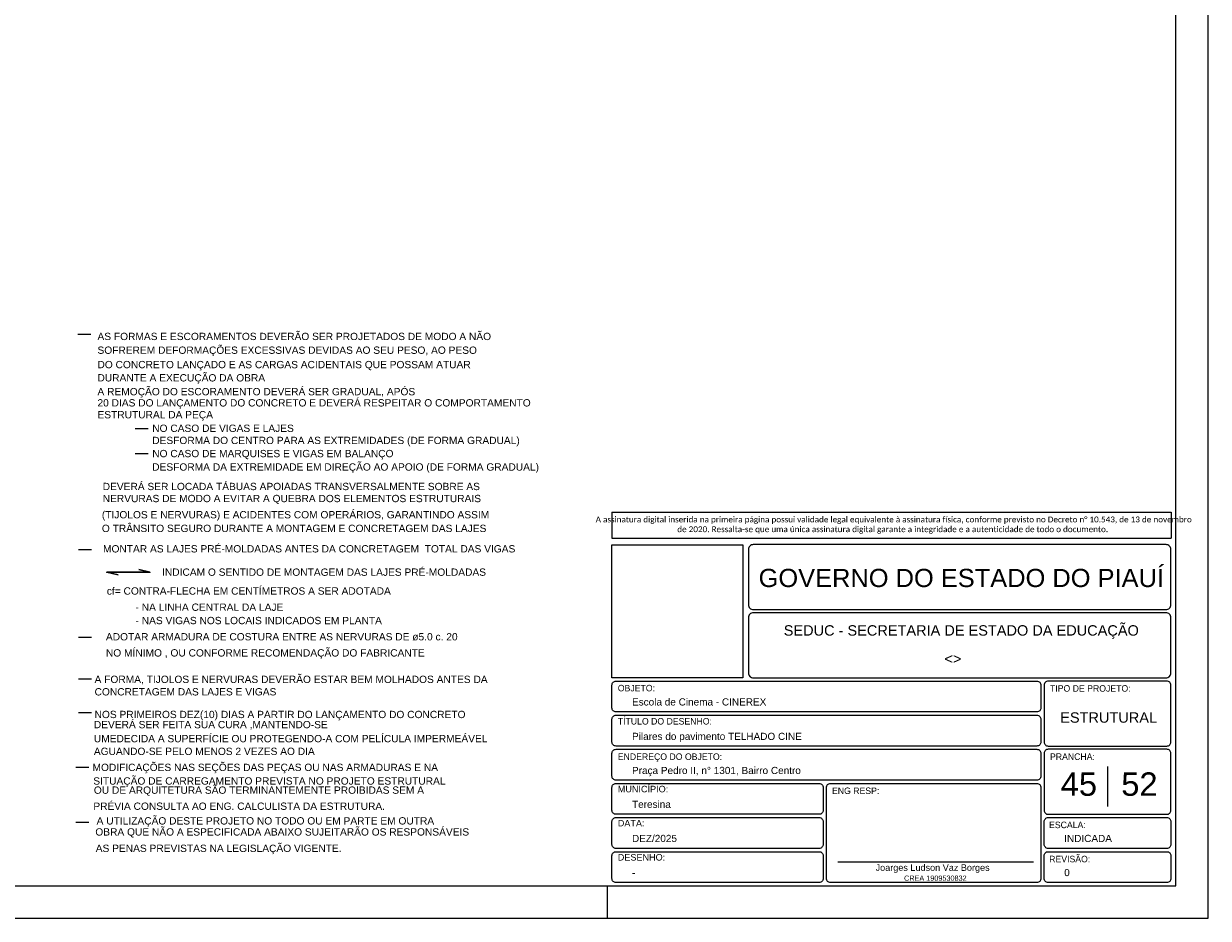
# Model space of a CAD drawing. Header units: millimetres. Extents: x 0 to 84.1, y 0 to 59.4.
# Tile 4 of 7: x 47.6 to 84.1, y 0 to 27.5. Entities that reach past the tile are written whole.
import ezdxf

# ---------------------------------------------------------------- set-up
doc = ezdxf.new("R2010")
doc.units = ezdxf.units.MM
doc.header["$MEASUREMENT"] = 0
doc.linetypes.add('NULL', pattern=[0])
doc.layers.get('0').update_dxf_attribs({"lineweight": 18})
for name, color, linetype, lineweight in [('GERAL-1', 2, 'Continuous', 30), ('NOTAS', 7, 'Continuous', 5), ('Nível 1', 7, 'Continuous', 0), ('Textos', 7, 'Continuous', 9)]:
    doc.layers.add(name, color=color, linetype=linetype, lineweight=lineweight)
for name, color, linetype in [('Pena 01', 1, 'Continuous'), ('SEDUC_MARF', 1, 'Continuous'), ('SEDUC_MARGG', 7, 'Continuous'), ('SEDUC_TXT01', 1, 'Continuous'), ('SEDUC_TXT02', 2, 'Continuous'), ('SEDUC_TXT05', 5, 'Continuous')]:
    doc.layers.add(name, color=color, linetype=linetype)
doc.styles.add('Arial', font='txt')
doc.styles.add('Calibri', font='txt')
doc.styles.add('TwCenMT', font='txt')

msp = doc.modelspace()

# ---------------------------------------------------------------- linework, layer by layer
msp.add_line((72.6949, 1.7423), (78.7158, 1.7423))
at = {"layer": 'GERAL-1'}
msp.add_lwpolyline([(50.5479, 10.5685), (50.2039, 10.6485), (51.5319, 10.6485), (51.1879, 10.7285)], dxfattribs=at)
at = {"layer": 'NOTAS', "color": 4}
for p, q in [((49.3097, 17.9718), (49.71, 17.9718)), ((51.0758, 15.0741), (51.4762, 15.0741)), ((51.0758, 14.3041), (51.4762, 14.3041)), ((49.3365, 11.3509), (49.7369, 11.3509)), ((49.3365, 8.6548), (49.7369, 8.6548)), ((49.3365, 7.3696), (49.7369, 7.3696)), ((49.3365, 6.3361), (49.7369, 6.3361)), ((49.2523, 4.6463), (49.6527, 4.6463)), ((49.2523, 2.9615), (49.6527, 2.9615))]:
    msp.add_line(p, q, dxfattribs=at)
at = {"layer": 'Nível 1'}
msp.add_line((80.9985, 4.6717), (80.9985, 3.4409), dxfattribs=at)
at = {"layer": 'Pena 01'}
for p, q in [((65.7485, 12.4952), (82.956, 12.4952)), ((65.7485, 12.4952), (65.7485, 11.6972)), ((82.956, 12.4952), (82.956, 11.6972)), ((65.7485, 11.6972), (82.956, 11.6972))]:
    msp.add_line(p, q, dxfattribs=at)
at = {"layer": 'SEDUC_MARF'}
msp.add_line((65.6, 1), (65.6, 0), dxfattribs=at)
for points in [[(84.1, 59.4), (0, 59.4), (0, 0), (84.1, 0)], [(65.7485, 11.4972), (69.7732, 11.4972), (69.7732, 7.4), (65.7485, 7.4)]]:
    msp.add_lwpolyline(points, close=True, dxfattribs=at)
for points in [[(70.0985, 9.5), (82.7985, 9.5, 0.4142136), (82.9485, 9.65), (82.9485, 9.65), (82.9485, 11.35, 0.4142136), (82.7985, 11.5), (82.7985, 11.5), (70.0985, 11.5, 0.4142136), (69.9485, 11.35), (69.9485, 11.35), (69.9485, 9.65, 0.4142136), (70.0985, 9.5), (70.0985, 9.5)], [(70.0985, 7.4), (82.7985, 7.4, 0.4142136), (82.9485, 7.55), (82.9485, 7.55), (82.9485, 9.25, 0.4142136), (82.7985, 9.4), (82.7985, 9.4), (70.0985, 9.4, 0.4142136), (69.9485, 9.25), (69.9485, 9.25), (69.9485, 7.55, 0.4142136), (70.0985, 7.4), (70.0985, 7.4)], [(65.8735, 7.3), (78.8235, 7.3, -0.4142136), (78.9485, 7.175), (78.9485, 7.175), (78.9485, 6.475, -0.4142136), (78.8235, 6.35), (78.8235, 6.35), (65.8735, 6.35, -0.4142136), (65.7485, 6.475), (65.7485, 6.475), (65.7485, 7.175, -0.4142136), (65.8735, 7.3), (65.8735, 7.3)], [(79.1735, 5.3), (82.8235, 5.3, 0.4142136), (82.9485, 5.425), (82.9485, 5.425), (82.9485, 7.175, 0.4142136), (82.8235, 7.3), (82.8235, 7.3), (79.1735, 7.3, 0.4142136), (79.0485, 7.175), (79.0485, 7.175), (79.0485, 5.425, 0.4142136), (79.1735, 5.3), (79.1735, 5.3)], [(65.8735, 6.25), (78.8235, 6.25, -0.4142136), (78.9485, 6.125), (78.9485, 6.125), (78.9485, 5.425, -0.4142136), (78.8235, 5.3), (78.8235, 5.3), (65.8735, 5.3, -0.4142136), (65.7485, 5.425), (65.7485, 5.425), (65.7485, 6.125, -0.4142136), (65.8735, 6.25), (65.8735, 6.25)], [(65.8735, 5.2), (78.8235, 5.2, -0.4142136), (78.9485, 5.075), (78.9485, 5.075), (78.9485, 4.375, -0.4142136), (78.8235, 4.25), (78.8235, 4.25), (65.8735, 4.25, -0.4142136), (65.7485, 4.375), (65.7485, 4.375), (65.7485, 5.075, -0.4142136), (65.8735, 5.2), (65.8735, 5.2)], [(79.1735, 3.2), (82.8235, 3.2, 0.4142136), (82.9485, 3.325), (82.9485, 3.325), (82.9485, 5.075, 0.4142136), (82.8235, 5.2), (82.8235, 5.2), (79.1735, 5.2, 0.4142136), (79.0485, 5.075), (79.0485, 5.075), (79.0485, 3.325, 0.4142136), (79.1735, 3.2), (79.1735, 3.2)], [(65.8735, 4.15), (72.1235, 4.15, -0.4142136), (72.2485, 4.025), (72.2485, 4.025), (72.2485, 3.325, -0.4142136), (72.1235, 3.2), (72.1235, 3.2), (65.8735, 3.2, -0.4142136), (65.7485, 3.325), (65.7485, 3.325), (65.7485, 4.025, -0.4142136), (65.8735, 4.15), (65.8735, 4.15)], [(72.4735, 4.15), (78.8235, 4.15, -0.4142136), (78.9485, 4.025), (78.9485, 4.025), (78.9485, 1.225, -0.4142136), (78.8235, 1.1), (78.8235, 1.1), (72.4735, 1.1, -0.4142136), (72.3485, 1.225), (72.3485, 1.225), (72.3485, 4.025, -0.4142136), (72.4735, 4.15), (72.4735, 4.15)], [(65.8735, 3.1), (72.1235, 3.1, -0.4142136), (72.2485, 2.975), (72.2485, 2.975), (72.2485, 2.275, -0.4142136), (72.1235, 2.15), (72.1235, 2.15), (65.8735, 2.15, -0.4142136), (65.7485, 2.275), (65.7485, 2.275), (65.7485, 2.975, -0.4142136), (65.8735, 3.1), (65.8735, 3.1)], [(79.1735, 3.1), (82.8235, 3.1, -0.4142136), (82.9485, 2.975), (82.9485, 2.975), (82.9485, 2.275, -0.4142136), (82.8235, 2.15), (82.8235, 2.15), (79.1735, 2.15, -0.4142136), (79.0485, 2.275), (79.0485, 2.275), (79.0485, 2.975, -0.4142136), (79.1735, 3.1), (79.1735, 3.1)], [(65.8735, 2.05), (72.1235, 2.05, -0.4142136), (72.2485, 1.925), (72.2485, 1.925), (72.2485, 1.225, -0.4142136), (72.1235, 1.1), (72.1235, 1.1), (65.8735, 1.1, -0.4142136), (65.7485, 1.225), (65.7485, 1.225), (65.7485, 1.925, -0.4142136), (65.8735, 2.05), (65.8735, 2.05)], [(79.1735, 2.05), (82.8235, 2.05, -0.4142136), (82.9485, 1.925), (82.9485, 1.925), (82.9485, 1.225, -0.4142136), (82.8235, 1.1), (82.8235, 1.1), (79.1735, 1.1, -0.4142136), (79.0485, 1.225), (79.0485, 1.225), (79.0485, 1.925, -0.4142136), (79.1735, 2.05), (79.1735, 2.05)]]:
    msp.add_lwpolyline(points, format="xyb", dxfattribs=at)
at = {"layer": 'SEDUC_MARGG'}
msp.add_lwpolyline([(2.5, 1), (83.1, 1), (83.1, 58.4), (2.5, 58.4)], close=True, dxfattribs=at)

# ---------------------------------------------------------------- texts
at = {"layer": 'NOTAS', "linetype": 'NULL', "char_height": 0.224551, "line_spacing_factor": 0.9, "style": 'Arial'}
for s, insert, width, attachment_point in [('AS FORMAS E ESCORAMENTOS DEVERÃO SER PROJETADOS DE MODO A NÃO ', (49.9156, 17.7894), 33.413171, 7), ('SOFREREM DEFORMAÇÕES EXCESSIVAS DEVIDAS AO SEU PESO, AO PESO ', (49.9156, 17.3003), 32.335326, 7), ('DO CONCRETO LANÇADO E AS CARGAS ACIDENTAIS QUE POSSAM ATUAR', (49.9156, 16.8573), 31.796404, 7), ('DURANTE A EXECUÇÃO DA OBRA', (49.9156, 16.4503), 14.011975, 7), ('A REMOÇÃO DO ESCORAMENTO DEVERÁ SER GRADUAL, APÓS ', (49.9156, 16.0243), 26.946105, 7), ('20 DIAS DO LANÇAMENTO DO CONCRETO E DEVERÁ RESPEITAR O COMPORTAMENTO', (49.9156, 15.6803), 36.646703, 7), ('ESTRUTURAL DA PEÇA ', (49.9156, 15.3153), 10.23952, 7), ('NO CASO DE VIGAS E LAJES ', (51.6006, 14.9634), 13.473053, 7), ('DESFORMA DO CENTRO PARA AS EXTREMIDADES (DE FORMA GRADUAL)', (51.6006, 14.5253), 31.257482, 7), ('NO CASO DE MARQUISES E VIGAS EM BALANÇO', (51.6006, 14.1193), 21.017962, 7), ('DESFORMA DA EXTREMIDADE EM DIREÇÃO AO APOIO (DE FORMA GRADUAL)', (51.6006, 13.7063), 32.335326, 7), ('DEVERÁ SER LOCADA TÁBUAS APOIADAS TRANSVERSALMENTE SOBRE AS ', (50.0766, 13.1724), 32.335326, 7), ('NERVURAS DE MODO A EVITAR A QUEBRA DOS ELEMENTOS ESTRUTURAIS', (50.0766, 12.7434), 32.335326, 7), ('(TIJOLOS E NERVURAS) E ACIDENTES COM OPERÁRIOS, GARANTINDO ASSIM ', (50.0506, 12.2393), 35.029937, 7), ('O TRÂNSITO SEGURO DURANTE A MONTAGEM E CONCRETAGEM DAS LAJES', (50.0506, 11.8834), 32.335326, 7), ('MONTAR AS LAJES PRÉ-MOLDADAS ANTES DA CONCRETAGEM  TOTAL DAS VIGAS', (50.0866, 11.2544), 35.568859, 7), ('INDICAM O SENTIDO DE MONTAGEM DAS LAJES PRÉ-MOLDADAS', (51.9036, 10.5364), 28.023949, 7), ('cf= CONTRA-FLECHA EM CENTÍMETROS A SER ADOTADA', (50.2036, 9.9564), 24.790417, 7), ('- NA LINHA CENTRAL DA LAJE', (51.0866, 9.4584), 14.011975, 7), ('- NAS VIGAS NOS LOCAIS INDICADOS EM PLANTA', (51.0866, 9.0474), 22.634728, 7), ('ADOTAR ARMADURA DE COSTURA ENTRE AS NERVURAS DE ø5.0 c. 20 ', (50.1756, 8.5454), 31.796404, 7), ('NO MÍNIMO , OU CONFORME RECOMENDAÇÃO DO FABRICANTE ', (50.1756, 7.9863), 27.485027, 7), ('A FORMA, TIJOLOS E NERVURAS DEVERÃO ESTAR BEM MOLHADOS ANTES DA ', (49.8266, 7.1994), 34.491015, 7), ('CONCRETAGEM DAS LAJES E VIGAS', (49.8266, 6.8544), 15.628741, 7), ('NOS PRIMEIROS DEZ(10) DIAS A PARTIR DO LANÇAMENTO DO CONCRETO ', (49.8266, 6.0913), 33.413171, 7), ('DEVERÁ SER FEITA SUA CURA ,MANTENDO-SE', (49.8046, 5.8064), 20.47904, 7), ('UMEDECIDA A SUPERFÍCIE OU PROTEGENDO-A COM PELÍCULA IMPERMEÁVEL', (49.8046, 5.4134), 33.413171, 7), ('AGUANDO-SE PELO MENOS 2 VEZES AO DIA', (49.8046, 5.0224), 19.401196, 7), ('MODIFICAÇÕES NAS SEÇÕES DAS PEÇAS OU NAS ARMADURAS E NA', (60.3946, 4.4633), 29.640716, 9), ('SITUAÇÃO DE CARREGAMENTO PREVISTA NO PROJETO ESTRUTURAL', (60.6266, 4.0443), 29.640716, 9), ('OU DE ARQUITETURA SÃO TERMINANTEMENTE PROIBIDAS SEM A', (59.9646, 3.7704), 28.562872, 9), ('PRÉVIA CONSULTA AO ENG. CALCULISTA DA ESTRUTURA.', (58.7652, 3.3344), 26.407183, 9), ('A UTILIZAÇÃO DESTE PROJETO NO TODO OU EM PARTE EM OUTRA', (60.2766, 2.8173), 29.640716, 9), ('OBRA QUE NÃO A ESPECIFICADA ABAIXO SUJEITARÃO OS RESPONSÁVEIS', (61.3536, 2.4844), 32.874248, 9), ('AS PENAS PREVISTAS NA LEGISLAÇÃO VIGENTE.                 ', (57.4272, 1.9723), 31.257482, 9)]:
    msp.add_mtext(s, dxfattribs=dict(at, insert=insert, width=width, attachment_point=attachment_point))
at = {"layer": 'Pena 01', "color": 3, "linetype": 'NULL', "insert": (74.3883, 12.0983), "char_height": 0.1803712, "width": 18.645941, "attachment_point": 5, "style": 'Calibri'}
msp.add_mtext(' A assinatura digital inserida na primeira página possui validade legal equivalente à assinatura física, conforme previsto no Decreto n%%d 10.543, de 13 de novembro de 2020. Ressalta-se que uma única assinatura digital garante a integridade e a autenticidade de todo o documento.', dxfattribs=at)
at = {"layer": 'SEDUC_TXT01', "linetype": 'NULL', "char_height": 0.2, "width": 17.8054, "attachment_point": 1}
for s, insert, style in [('OBJETO:', (65.9279, 7.1834), 'TwCenMT'), ('TIPO DE PROJETO:', (79.2279, 7.1739), 'TwCenMT'), ('TÍTULO DO DESENHO:', (65.9279, 6.1626), 'TwCenMT'), ('ENDEREÇO DO OBJETO:', (65.9279, 5.0739), 'TwCenMT'), ('PRANCHA:', (79.2279, 5.0739), 'TwCenMT'), ('MUNICÍPIO:', (65.9273, 4.0771), 'Arial'), ('ENG RESP:', (72.5193, 4.0239), 'TwCenMT'), ('DATA:', (65.9273, 3.0271), 'Arial'), ('ESCALA:', (79.1989, 2.9739), 'TwCenMT'), ('DESENHO:', (65.9273, 1.9771), 'Arial'), ('REVISÃO:', (79.2039, 1.9239), 'TwCenMT')]:
    msp.add_mtext(s, dxfattribs=dict(at, insert=insert, style=style))
at = {"layer": 'SEDUC_TXT02', "linetype": 'NULL', "attachment_point": 8, "line_spacing_factor": 0.9, "style": 'Arial'}
for s, insert, char_height, width in [('SEDUC - SECRETARIA DE ESTADO DA EDUCAÇÃO ', (76.4985, 8.6), 0.32, 21.758945), ('Joarges Ludson Vaz Borges', (75.6158, 1.4), 0.2, 7.035547), ('CREA 1909530832', (75.7, 1.1528), 0.16, 3.791777)]:
    msp.add_mtext(s, dxfattribs=dict(at, insert=insert, char_height=char_height, width=width))
at = {"layer": 'SEDUC_TXT05', "linetype": 'NULL', "insert": (76.4985, 10.1848), "char_height": 0.56, "width": 24.876973, "attachment_point": 8, "line_spacing_factor": 0.9, "style": 'Arial'}
msp.add_mtext('GOVERNO DO ESTADO DO PIAUÍ', dxfattribs=at)
at = {"layer": 'Textos', "linetype": 'NULL', "line_spacing_factor": 0.9, "style": 'Arial'}
for s, insert, char_height, width, attachment_point in [('<>', (76.241, 7.8271), 0.32, 1.067813, 8), ('Escola de Cinema - CINEREX', (66.3656, 6.545), 0.22, 8.109531, 7), ('ESTRUTURAL', (81.0329, 6.0142), 0.32, 5.907383, 8), ('Pilares do pavimento TELHADO CINE', (66.3656, 5.4224), 0.22, 10.243809, 7), ('Praça Pedro II, n%%d 1301, Bairro Centro', (66.3656, 4.3724), 0.22, 10.164414, 7), ('45', (80.1166, 3.7594), 0.72, 2.264609, 8), ('52', (81.9803, 3.7594), 0.72, 2.264609, 8), ('Teresina', (66.3656, 3.395), 0.22, 2.374375, 7), ('DEZ/2025', (66.3656, 2.345), 0.22, 2.741465, 7), ('INDICADA', (79.6656, 2.345), 0.22, 2.906992, 7), ('-', (66.3656, 1.295), 0.22, 0.239805, 7), ('0', (79.6656, 1.295), 0.22, 0.373691, 7)]:
    msp.add_mtext(s, dxfattribs=dict(at, insert=insert, char_height=char_height, width=width, attachment_point=attachment_point))

doc.saveas('drawing.dxf')
